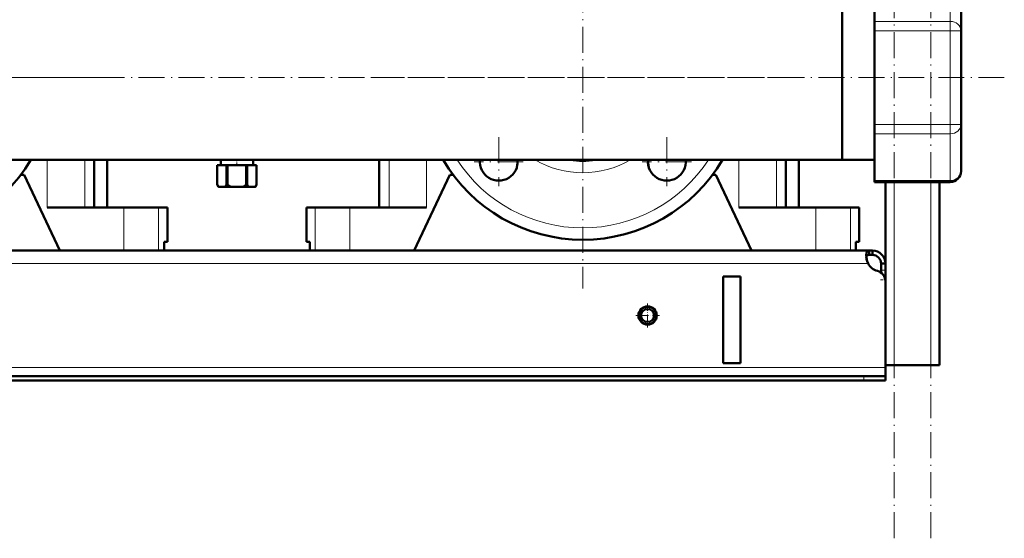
# Model space of a CAD drawing. Extents: x -1438 to 1837, y -1580 to 612.
# Tile 57 of 90: x 36 to 492, y -348 to -109. Entities that reach past the tile are written whole.
import ezdxf

# ---------------------------------------------------------------- set-up
doc = ezdxf.new("R2010")
doc.units = 0
doc.linetypes.add('DASHDOT', pattern=[18.5, 12, -3, 0.5, -3])

msp = doc.modelspace()

# ---------------------------------------------------------------- linework, layer by layer
at = {"color": 7, "linetype": 'DASHDOT', "lineweight": 18}
for p, q in [((440.79, -348.42), (440.79, 611.58)), ((457.79, -348.42), (457.79, 611.58)), ((296.79, -37.92), (296.79, -232.92)), ((491.79, -135.42), (-228.19, -135.42)), ((74.29, -135.42), (-120.71, -135.42)), ((394.29, -135.42), (199.29, -135.42)), ((257.9, -162.94), (257.9, -185.69)), ((335.68, -162.94), (335.68, -185.69)), ((269.28, -174.31), (246.53, -174.31)), ((347.06, -174.31), (324.31, -174.31))]:
    msp.add_line(p, q, dxfattribs=at)
at = {"color": 7, "lineweight": 50}
for p, q in [((431.79, -87.79), (431.79, -109.44)), ((471.79, -92.12), (471.79, -113.77)), ((416.79, -97.37), (416.79, -135.42)), ((416.79, -173.47), (416.79, -102.03)), ((431.79, -113.77), (431.79, -109.44)), ((431.79, -113.77), (431.79, -157.07)), ((471.79, -157.07), (471.79, -113.77)), ((416.79, -135.42), (416.79, -173.47)), ((431.79, -161.4), (431.79, -157.07)), ((471.79, -178.72), (471.79, -157.07)), ((431.79, -161.4), (431.79, -183.05)), ((416.79, -173.47), (-143.21, -173.47)), ((70.69, -173.47), (70.69, -195.42)), ((76.79, -195.42), (76.79, -173.47)), ((127.69, -175.92), (127.69, -175.92)), ((127.69, -175.92), (127.69, -184.92)), ((132.03, -175.92), (127.69, -175.92)), ((127.69, -175.92), (127.69, -184.92)), ((129.29, -173.47), (129.29, -175.92)), ((132.03, -175.92), (132.03, -184.92)), ((132.03, -175.92), (132.45, -175.92)), ((132.45, -175.92), (132.45, -184.92)), ((141.13, -175.92), (132.45, -175.92)), ((141.13, -175.92), (141.13, -184.92)), ((141.13, -175.92), (141.55, -175.92)), ((141.55, -175.92), (141.55, -184.92)), ((145.89, -175.92), (141.55, -175.92)), ((144.29, -173.47), (144.29, -175.92)), ((145.89, -175.92), (145.89, -184.92)), ((145.89, -175.92), (145.89, -175.92)), ((145.89, -175.92), (145.89, -184.92)), ((202.54, -173.47), (202.54, -195.42)), ((390.69, -173.47), (390.69, -195.42)), ((396.79, -195.42), (396.79, -173.47)), ((416.79, -173.47), (431.79, -173.47)), ((38.29, -180.42), (36.79, -180.42)), ((38.29, -180.42), (54.79, -215.42)), ((218.79, -215.42), (235.29, -180.42)), ((236.79, -180.42), (235.29, -180.42)), ((358.29, -180.42), (356.79, -180.42)), ((358.29, -180.42), (374.79, -215.42)), ((127.69, -184.92), (127.69, -184.92)), ((128.27, -185.92), (127.69, -184.92)), ((128.27, -185.92), (128.39, -185.92)), ((131.33, -185.92), (128.39, -185.92)), ((131.33, -185.92), (133.85, -185.92)), ((132.03, -184.92), (132.45, -184.92)), ((139.73, -185.92), (133.85, -185.92)), ((139.73, -185.92), (142.25, -185.92)), ((141.13, -184.92), (141.55, -184.92)), ((145.19, -185.92), (142.25, -185.92)), ((145.19, -185.92), (145.31, -185.92)), ((145.31, -185.92), (145.89, -184.92)), ((145.89, -184.92), (145.89, -184.92)), ((431.79, -183.72), (431.79, -183.05)), ((431.79, -183.72), (466.79, -183.72)), ((436.79, -229.67), (436.79, -183.72)), ((461.79, -268.42), (461.79, -183.72)), ((49.04, -195.42), (84.54, -195.42)), ((76.79, -195.42), (80.02, -195.42)), ((84.54, -195.42), (100.58, -195.42)), ((100.58, -195.42), (104.64, -195.42)), ((104.64, -211.42), (104.64, -195.42)), ((168.94, -195.42), (173, -195.42)), ((168.94, -211.42), (168.94, -195.42)), ((173, -195.42), (189.04, -195.42)), ((189.04, -195.42), (224.54, -195.42)), ((369.04, -195.42), (404.54, -195.42)), ((396.79, -195.42), (400.02, -195.42)), ((404.54, -195.42), (420.58, -195.42)), ((420.58, -195.42), (424.64, -195.42)), ((424.64, -211.42), (424.64, -195.42)), ((103.07, -215.42), (103.07, -211.42)), ((104.64, -211.42), (103.07, -211.42)), ((103.07, -211.42), (103.07, -215.42)), ((170.51, -211.42), (168.94, -211.42)), ((170.51, -211.42), (170.51, -215.42)), ((423.07, -215.42), (423.07, -211.42)), ((424.64, -211.42), (423.07, -211.42)), ((423.07, -211.42), (423.07, -215.42)), ((429.26, -215.42), (-155.67, -215.42)), ((84.54, -215.42), (54.79, -215.42)), ((100.58, -215.42), (84.54, -215.42)), ((103.07, -215.42), (100.58, -215.42)), ((173, -215.42), (170.51, -215.42)), ((189.04, -215.42), (173, -215.42)), ((218.79, -215.42), (189.04, -215.42)), ((404.54, -215.42), (374.79, -215.42)), ((420.58, -215.42), (404.54, -215.42)), ((423.07, -215.42), (420.58, -215.42)), ((429.26, -215.42), (429.26, -217.42)), ((430.79, -215.42), (429.26, -215.42)), ((430.79, -217.42), (429.26, -217.42)), ((430.79, -215.42), (430.79, -217.42)), ((434.79, -221.42), (434.79, -224.42)), ((436.79, -221.42), (434.79, -221.42)), ((436.79, -221.42), (436.79, -224.42)), ((369.79, -227.42), (361.79, -227.42)), ((361.79, -227.42), (361.79, -267.42)), ((369.79, -227.42), (369.79, -267.42)), ((434.79, -224.42), (434.79, -225.67)), ((436.79, -224.42), (436.79, -228.94)), ((436.79, -228.94), (436.79, -268.42)), ((436.79, -229.67), (436.79, -269.42)), ((369.79, -267.42), (361.79, -267.42)), ((440.79, -268.42), (436.79, -268.42)), ((457.79, -268.42), (440.79, -268.42)), ((461.79, -268.42), (457.79, -268.42)), ((436.79, -269.42), (436.79, -273.42)), ((426.79, -273.42), (-153.21, -273.42)), ((-153.21, -275.42), (426.79, -275.42)), ((426.79, -273.42), (436.79, -273.42)), ((426.79, -275.42), (436.79, -275.42)), ((436.79, -273.42), (436.79, -275.42))]:
    msp.add_line(p, q, dxfattribs=at)
at = {"color": 7, "lineweight": 18}
for p, q in [((466.79, -87.79), (466.79, -109.44)), ((431.79, -109.44), (466.79, -109.44)), ((431.79, -113.77), (466.79, -113.77)), ((466.79, -113.77), (466.79, -109.44)), ((466.79, -157.07), (466.79, -113.77)), ((471.79, -113.77), (466.79, -113.77)), ((431.79, -157.07), (466.79, -157.07)), ((466.79, -161.4), (466.79, -157.07)), ((471.79, -157.07), (466.79, -157.07)), ((431.79, -161.4), (466.79, -161.4)), ((466.79, -183.05), (466.79, -161.4)), ((49.04, -173.47), (49.04, -195.42)), ((66.41, -173.47), (66.41, -195.42)), ((207.18, -173.47), (207.18, -195.42)), ((224.54, -173.47), (224.54, -195.42)), ((369.04, -173.47), (369.04, -195.42)), ((386.41, -173.47), (386.41, -195.42)), ((431.79, -183.05), (466.79, -183.05)), ((440.79, -268.42), (440.79, -183.72)), ((457.79, -268.42), (457.79, -183.72)), ((466.79, -183.72), (466.79, -183.05)), ((84.54, -195.42), (84.54, -215.42)), ((100.58, -195.42), (100.58, -215.42)), ((173, -195.42), (173, -215.42)), ((189.04, -195.42), (189.04, -215.42)), ((404.54, -195.42), (404.54, -215.42)), ((420.58, -195.42), (420.58, -215.42)), ((428.76, -221.42), (-155.18, -221.42)), ((436.79, -224.42), (434.79, -224.42)), ((436.79, -228.94), (436.74, -228.94)), ((436.79, -269.42), (-163.21, -269.42)), ((426.79, -273.42), (426.79, -275.42))]:
    msp.add_line(p, q, dxfattribs=at)
at = {"color": 7, "linetype": 'DASHDOT', "lineweight": 18, "ltscale": 0.073498}
msp.add_line((136.79, -173.23), (136.79, -176.17), dxfattribs=at)
at = {"color": 7, "linetype": 'DASHDOT', "lineweight": 18, "ltscale": 0.060001}
msp.add_line((436.99, -228.94), (434.59, -228.94), dxfattribs=at)
at = {"color": 7, "linetype": 'DASHDOT', "lineweight": 18, "ltscale": 0.27625}
for p, q in [((326.79, -239.9), (326.79, -250.95)), ((332.32, -245.42), (321.27, -245.42))]:
    msp.add_line(p, q, dxfattribs=at)
at = {"color": 7, "linetype": 'DASHDOT', "lineweight": 18, "ltscale": 0.060015}
msp.add_line((426.79, -273.22), (426.79, -275.62), dxfattribs=at)
at = {"color": 7, "lineweight": 50}
for points in [[(429.26, -215.42), (429, -215.44), (428.77, -215.5), (428.51, -215.65), (428.29, -215.87), (428.13, -216.18), (428.03, -216.46), (427.97, -216.79), (427.91, -217.55)], [(427.91, -217.55), (427.97, -218.46), (428.13, -219.43), (428.4, -220.44), (428.76, -221.42)], [(429.26, -217.42), (428.95, -217.44), (428.68, -217.5), (428.39, -217.65), (428.16, -217.88), (428.01, -218.18), (427.96, -218.36)]]:
    msp.add_lwpolyline(points, dxfattribs=at)
for radius in [4.25, 4, 3]:
    msp.add_circle((326.79, -245.42), radius, dxfattribs=at)
for centre, radius, start, end in [((-23.21, -135.42), 75, 210.4865, 329.5135), ((296.79, -135.42), 75, 210.4865, 329.5135), ((257.9, -174.31), 8.75, 174.4865, 5.5135), ((257.55, -174.67), 9, 346.3897, 7.6253), ((296.79, -135.42), 38.5, 261.2329, 278.7671), ((335.68, -174.31), 8.75, 174.4865, 5.5135), ((336.04, -174.67), 9, 172.3747, 193.6148), ((466.79, -178.72), 5, 270, 360), ((134.69, -180.79), 8.13, 210.5839, 219.1924), ((125.03, -180.79), 8.13, 320.8076, 329.4161), ((139.76, -176.19), 11.38, 230.0555, 238.7162), ((133.82, -176.19), 11.38, 301.2838, 309.9445), ((148.55, -180.79), 8.13, 210.5839, 219.1924), ((138.89, -180.79), 8.13, 320.8076, 329.4161), ((438.75, -217.17), 10.86, 186.3219, 203.0666), ((430.79, -221.42), 6, 360, 90), ((430.79, -221.42), 4, 360, 90), ((434.91, -218.08), 7, 208.487, 254.9151), ((431.79, -229.67), 5, 360, 74.9151)]:
    msp.add_arc(centre, radius, start, end, dxfattribs=at)
at = {"color": 7, "lineweight": 18}
for radius, start, end in [(69.5, 213.1946, 326.8054), (44, 239.8572, 300.1428)]:
    msp.add_arc((296.79, -135.42), radius, start, end, dxfattribs=at)
for centre, start_param, end_param in [((466.79, -113.77), 0, 1.570796), ((466.79, -157.07), 4.712389, 6.283185), ((466.79, -178.72), 4.712389, 6.283185)]:
    msp.add_ellipse(centre, major_axis=(5, 0), ratio=0.866025, start_param=start_param, end_param=end_param, dxfattribs=at)

doc.saveas('drawing.dxf')
